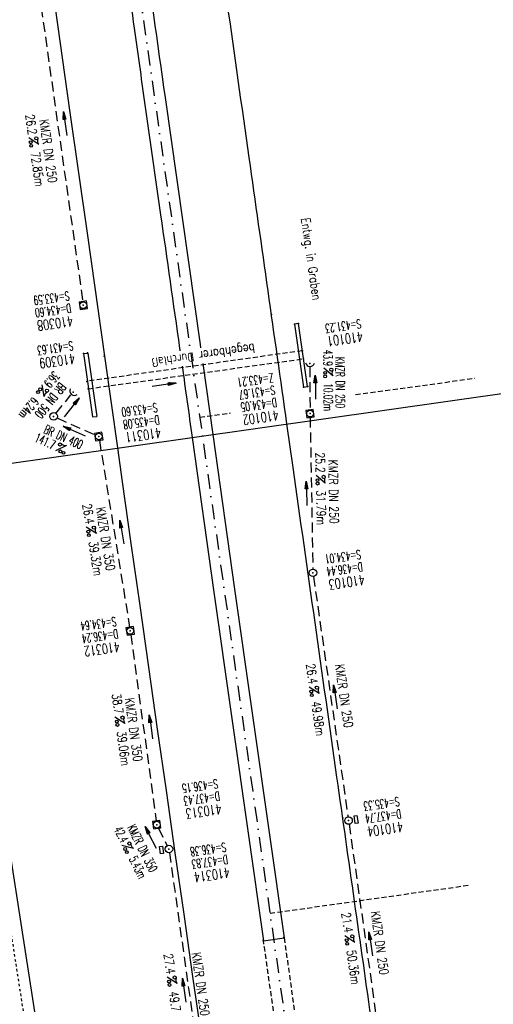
# Model space of a CAD drawing. Extents: x 446457 to 447032, y 444506 to 445688.
# Tile 9 of 43: x 446762 to 446857, y 444605 to 444802. Entities that reach past the tile are written whole.
import ezdxf
from ezdxf.enums import TextEntityAlignment as Align

# ---------------------------------------------------------------- set-up
doc = ezdxf.new("R2010")
doc.units = 0
doc.header["$LTSCALE"] = 2
doc.header["$MEASUREMENT"] = 0
for name, pattern in [('ACAD_ISO10W100W', [0.5, 0.25, -0.25]), ('AUSGEZOGEN', [0]), ('GESTRICH-X2', [1.5, 1, -0.5]), ('GESTRICHELT', [0.75, 0.5, -0.25]), ('STRICHPT-X3', [3, 1.5, -0.75, 0, -0.75])]:
    doc.linetypes.add(name, pattern=pattern)
doc.layers.get('0').update_dxf_attribs({"linetype": 'AUSGEZOGEN'})
for name, color, linetype in [('ACHSE', 250, 'STRICHPT-X3'), ('Bahnachse', 7, 'CONTINUOUS'), ('BAUWO', 250, 'CONTINUOUS'), ('BAUWU', 250, 'GESTRICHELT'), ('FBR', 8, 'CONTINUOUS'), ('Gleisachse', 7, 'CONTINUOUS'), ('HEKTOM', 250, 'GESTRICHELT'), ('KANAL', 7, 'GESTRICH-X2'), ('MS-UEBERFAHRT', 8, 'GESTRICHELT'), ('PFEIL', 7, 'CONTINUOUS'), ('PKT', 7, 'CONTINUOUS'), ('Planeinteilung', 6, 'CONTINUOUS'), ('RAHMEN', 250, 'AUSGEZOGEN'), ('SCHACHTNR', 6, 'CONTINUOUS'), ('SCHRIFT', 7, 'AUSGEZOGEN'), ('SCHSYMBOL', 7, 'AUSGEZOGEN'), ('TEXTO', 4, 'CONTINUOUS'), ('TEXTU', 4, 'CONTINUOUS')]:
    doc.layers.add(name, color=color, linetype=linetype)
doc.styles.add('ROMANS', font='romans.shx', dxfattribs={"width": 0.8})

# ---------------------------------------------------------------- blocks, each defined once
blk = doc.blocks.new('PROM')
blk.add_line((1.57, 1.82), (0.02, 0.02))
for centre, radius in [((0.32, 1.51), 0.317), ((0.94, 0.29), 0.283), ((1.64, 0.29), 0.283)]:
    blk.add_circle(centre, radius)
blk.add_arc((0.99, 2.68), 1.03, 239.1414, 303.3549)
blk = doc.blocks.new('PFEIL2')
at = {"color": 0}
for p, q in [((0.88, 0), (-2.4, -0.01)), ((0.88, -0.27), (0.88, 0.28)), ((0.88, 0.28), (2.43, 0.01)), ((0.91, 0.27), (0.88, 0.26)), ((0.97, 0.26), (0.88, 0.25)), ((1.02, 0.25), (0.88, 0.23)), ((1.07, 0.24), (0.88, 0.21)), ((1.13, 0.23), (0.88, 0.19)), ((1.18, 0.22), (0.88, 0.17)), ((1.24, 0.21), (0.88, 0.15)), ((1.29, 0.21), (0.88, 0.14)), ((1.34, 0.2), (0.88, 0.12)), ((1.4, 0.19), (0.88, 0.1)), ((1.45, 0.18), (0.88, 0.08)), ((1.51, 0.17), (0.88, 0.06)), ((1.56, 0.16), (0.88, 0.04)), ((1.61, 0.15), (0.88, 0.02)), ((1.67, 0.14), (0.88, 0.01)), ((1.72, 0.13), (0.88, -0.01)), ((1.78, 0.12), (0.88, -0.03)), ((1.83, 0.11), (0.88, -0.05)), ((1.88, 0.1), (0.88, -0.07)), ((1.94, 0.09), (0.88, -0.09)), ((2.05, 0.08), (0.88, -0.12)), ((1.99, 0.08), (0.88, -0.11)), ((2.1, 0.07), (0.88, -0.14)), ((2.15, 0.06), (0.88, -0.16)), ((2.21, 0.05), (0.88, -0.18)), ((2.26, 0.04), (0.88, -0.2)), ((2.32, 0.03), (0.88, -0.22)), ((2.37, 0.02), (0.88, -0.23)), ((2.42, 0.01), (0.88, -0.25)), ((2.43, 0.01), (0.88, -0.27))]:
    blk.add_line(p, q, dxfattribs=at)
blk = doc.blocks.new('20')
blk.add_lwpolyline([(-0.75, -0.75), (0.75, -0.75), (0.75, 0.75), (-0.75, 0.75)], close=True)
blk.add_circle((0, 0), 0.676)
blk.add_point((0, 0))
blk = doc.blocks.new('42')
at = {"color": 0}
blk.add_arc((-0.02, -0.31), 0.91, 12.5363, 167.4637, dxfattribs=at)
blk.add_point((0, 0), dxfattribs=at)
blk = doc.blocks.new('GST')
at = {"color": 0}
blk.add_circle((0, 0), 0.75, dxfattribs=at)
blk.add_point((0, 0), dxfattribs=at)
blk = doc.blocks.new('10')
blk.add_blockref('GST', (0, 0))
blk = doc.blocks.new('40')
at = {"color": 0}
blk.add_arc((0.02, 0.31), 0.91, 192.5363, 347.4637, dxfattribs=at)
blk.add_point((0, 0), dxfattribs=at)
blk = doc.blocks.new('17')
blk.add_lwpolyline([(-0.76, -1.22), (0.75, -1.22), (0.75, -1.8), (-0.76, -1.8)], close=True)
blk.add_blockref('GST', (0, 0))
blk = doc.blocks.new('13')
blk.add_lwpolyline([(0.76, 1.22), (-0.75, 1.22), (-0.75, 1.8), (0.76, 1.8)], close=True)
at = {"rotation": 180}
blk.add_blockref('GST', (0, 0), dxfattribs=at)
blk = doc.blocks.new('1135420')
at = {"layer": 'RAHMEN'}
blk.add_line((950, 5), (950, 415), dxfattribs=at)

msp = doc.modelspace()

# ---------------------------------------------------------------- linework, layer by layer
at = {"layer": 'ACHSE', "flags": 128}
msp.add_lwpolyline([(446665.21, 445659.01), (446678.54, 445564.9), (446689.24, 445489.45), (446703.27, 445390.44), (446727.83, 445217.17), (446745.37, 445093.41), (446759.4, 444994.4), (446773.44, 444895.39), (446790.98, 444771.62), (446798.52, 444718.41), (446808.52, 444647.86), (446822.55, 444548.85), (446824.48, 444535.24)], dxfattribs=at)
at = {"layer": 'Bahnachse', "linetype": 'ACAD_ISO10W100W'}
msp.add_line((446754.59, 444655.46), (446762.96, 444601.86), dxfattribs=at)
at = {"layer": 'BAUWO'}
for p, q in [((446817.7, 444740.88), (446816.92, 444740.76)), ((446816.92, 444740.76), (446818.75, 444728.17)), ((446819.55, 444728.27), (446817.7, 444740.88)), ((446774.76, 444734.85), (446775.6, 444734.96)), ((446774.76, 444734.85), (446776.57, 444722.22)), ((446775.6, 444734.96), (446777.41, 444722.32)), ((446818.75, 444728.17), (446819.55, 444728.27)), ((446776.57, 444722.22), (446777.41, 444722.32))]:
    msp.add_line(p, q, dxfattribs=at)
at = {"layer": 'BAUWU'}
for p, q in [((446818.5, 444735.43), (446775.55, 444729.33)), ((446775.77, 444727.84), (446818.74, 444733.83))]:
    msp.add_line(p, q, dxfattribs=at)
at = {"layer": 'FBR'}
msp.add_line((446810.73, 444617.58), (446814.87, 444618.17), dxfattribs=at)
for points in [[(446727.61, 445203.66, 0.000005), (446731.55, 445175.83, 0.000006)], [(446734.44, 445155.44, 0.000005), (446738.34, 445127.87, 0.000006)], [(446721.37, 445277.64, -0.000013), (446726.04, 445244.73, -0.000025), (446728.41, 445227.99, -0.000188), (446731.78, 445204.22, 0.000116), (446735.14, 445180.44, 0.000098), (446738.6, 445156, -0.000125), (446742.07, 445131.57, -0.00007), (446745.54, 445107, 0.000053), (446749.01, 445082.43, 0.000033), (446753.82, 445048.45, 0.00007), (446756.1, 445032.39, 0.000049), (446757.1, 445025.34, 0.000008), (446763.02, 444983.7, 0.000035), (446769.86, 444935.6, 0.000241), (446770.85, 444928.66, 0.000398), (446771.04, 444927.39, -0.000146), (446771.22, 444926.12, -0.001113), (446773.4, 444910.74, 0.00067), (446776.99, 444885.18), (446784.08, 444835.29, -0.000024), (446786.4, 444818.9, -0.000012), (446791.07, 444785.97)], [(446744.66, 445219.56), (446755.94, 445140, -0.000002), (446762.2, 445095.79), (446776.24, 444996.78), (446790.27, 444897.77, -0.000001), (446799.04, 444835.89, 0.000001), (446807.81, 444774.01, 0.000002), (446815.35, 444720.8, 0.000002)], [(446779.96, 444834.59, -0.000035), (446781.73, 444822.09, -0.000036), (446783.44, 444810.04, -0.000285), (446784.88, 444799.82, 0.000197), (446786.97, 444785, 0.000526), (446790.16, 444762.56, -0.000443), (446793.96, 444735.9, -0.000007), (446794.03, 444735.41, -0.000007)], [(446794.47, 444732.35, -0.000201), (446796.47, 444718.12)], [(446815.35, 444720.8), (446816.58, 444712.13, -0.000002), (446825.35, 444650.25, -0.000001), (446832.37, 444600.74), (446839.38, 444551.24, 0.000001), (446841.31, 444537.63, 0.000001)]]:
    msp.add_lwpolyline(points, format="xyb", dxfattribs=at)
at = {"layer": 'FBR', "flags": 128}
for points in [[(446751.09, 444930.99), (446751.89, 444925.27), (446754.57, 444906.36), (446757.96, 444882.4), (446761.59, 444856.95), (446765.06, 444832.37), (446768.58, 444807.74), (446772.05, 444782.96), (446775.57, 444758.45), (446779.03, 444733.88), (446781.55, 444716.01)], [(446791.07, 444785.97), (446798.06, 444736.7)], [(446798.06, 444736.7), (446798.16, 444736.03)], [(446798.6, 444732.9), (446800.6, 444718.71)], [(446796.46, 444718.12), (446800.82, 444687.22), (446807.78, 444638.17), (446810.73, 444617.58)], [(446800.6, 444718.71), (446804.96, 444687.81), (446811.93, 444638.76), (446814.87, 444618.17)], [(446781.55, 444716.01), (446782.51, 444709.25), (446784.24, 444696.93), (446786.02, 444684.55), (446787.78, 444672.22), (446789.51, 444659.87), (446791.25, 444647.58), (446793, 444635.18), (446794.78, 444622.9), (446796.52, 444610.49), (446798.31, 444598.21), (446800.05, 444585.9), (446801.54, 444575.4), (446805.28, 444548.9), (446807.03, 444536.59), (446807.57, 444532.84)]]:
    msp.add_lwpolyline(points, dxfattribs=at)
at = {"layer": 'Gleisachse', "linetype": 'Continuous'}
msp.add_line((446752.76, 444681.79), (446768.25, 444582.58), dxfattribs=at)
at = {"layer": 'HEKTOM'}
for p, q in [((446829.13, 444726.66), (446852.99, 444729.94)), ((446798, 444722.13), (446804.16, 444723)), ((446812.03, 444623.09), (446851.62, 444628.69))]:
    msp.add_line(p, q, dxfattribs=at)
at = {"layer": 'KANAL'}
for p, q in [((446764.62, 444815.91), (446774.62, 444745.25)), ((446820, 444732.12), (446820.03, 444723.62)), ((446769.25, 444722.91), (446772.22, 444726.59)), ((446769.47, 444722), (446777.12, 444718.59)), ((446820.72, 444690.34), (446827.62, 444642.34)), ((446784.19, 444678.72), (446789.31, 444641.53)), ((446789.75, 444640.09), (446791.5, 444636.59)), ((446827.84, 444640.87), (446834.66, 444592.5)), ((446791.94, 444635.19), (446798.66, 444587.44))]:
    msp.add_line(p, q, dxfattribs=at)
at = {"layer": 'KANAL', "flags": 128}
for points in [[(446820.05, 444722.11), (446820.6, 444691.83)], [(446777.93, 444717.54), (446783.98, 444680.22)]]:
    msp.add_lwpolyline(points, dxfattribs=at)
at = {"layer": 'MS-UEBERFAHRT'}
for points in [[(446810.73, 444617.58, -0.000138), (446813.8, 444596.16, -0.00037), (446814.94, 444588.16, -0.000005), (446821.55, 444541.4, 0.000093), (446821.92, 444538.77, 0.000015), (446822.46, 444534.96, -0.000054)], [(446826.56, 444535.54, -0.000039), (446825.99, 444539.53), (446818.97, 444589.05, -0.000343), (446817.85, 444596.92, -0.000127), (446814.87, 444618.17)]]:
    msp.add_lwpolyline(points, format="xyb", dxfattribs=at)
at = {"layer": 'PKT'}
for p in [(446812.3, 444742.64), (446816.92, 444740.76), (446817.69, 444740.89), (446817.7, 444740.88), (446818.52, 444735.43), (446774.73, 444734.87), (446775.54, 444734.99), (446778.92, 444734.34), (446818.75, 444733.83), (446775.44, 444729.31), (446775.68, 444727.83), (446818.71, 444728.15), (446818.75, 444728.17), (446819.55, 444728.27), (446819.57, 444728.27), (446826.58, 444642.18), (446810.67, 444617.63), (446814.78, 444618.25)]:
    msp.add_point(p, dxfattribs=at)

# ---------------------------------------------------------------- block references
at = {"layer": 'PFEIL'}
for p, rotation in [((446771.1, 444780.76), 98.05309999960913), ((446821.1, 444728.14), 90.28600000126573), ((446790.84, 444728.61), 7.348323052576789), ((446772.37, 444724.09), 51.21540000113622), ((446772.89, 444719.39), 155.9150000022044), ((446819.33, 444706.95), 91.03619999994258), ((446782.45, 444699.2), 99.20740000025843), ((446825.08, 444666.29), 98.1853999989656), ((446788.24, 444660.31), 97.80089999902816), ((446788.17, 444638.25), 116.668900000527), ((446832.16, 444616.96), 98.02619999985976), ((446794.89, 444607.71), 98.0133999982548)]:
    msp.add_blockref('PFEIL2', p, dxfattribs=dict(at, rotation=rotation))
at = {"layer": 'Planeinteilung', "linetype": 'Continuous', "rotation": 278.0670990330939}
msp.add_blockref('1135420', (446457.28, 445629.54), dxfattribs=at)
at = {"layer": 'SCHSYMBOL'}
for name, p, rotation in [('20', (446774.72, 444744.51), 278.0671000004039), ('40', (446819.99, 444732.88), 358.1267455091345), ('42', (446772.7, 444727.18), 142.3610190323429), ('20', (446820.04, 444722.87), 278.0671000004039), ('10', (446768.79, 444722.32), 278.0671000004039), ('20', (446777.81, 444718.29), 278.0671000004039), ('10', (446820.61, 444691.08), 278.0670999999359), ('20', (446784.1, 444679.48), 278.0670999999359), ('20', (446789.4, 444640.78), 278.0670999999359), ('13', (446827.73, 444641.61), 278.0670999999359), ('17', (446791.84, 444635.93), 278.0670999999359)]:
    msp.add_blockref(name, p, dxfattribs=dict(at, rotation=rotation))
at = {"layer": 'TEXTU'}
for p, rotation in [((446763.79, 444777.93), 278.0530999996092), ((446822.76, 444731.95), 270.2860000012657), ((446766.48, 444728.63), 231.2154000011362), ((446769.16, 444715.45), 335.9150000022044), ((446821.23, 444710.52), 271.0361999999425), ((446775.29, 444700.18), 279.2074000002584), ((446819.86, 444668.25), 278.1853999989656), ((446781.02, 444662.29), 277.8008999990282), ((446782.42, 444636.64), 296.668900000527), ((446826.94, 444618.59), 278.0261999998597), ((446791.43, 444610.37), 278.0133999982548)]:
    msp.add_blockref('PROM', p, dxfattribs=dict(at, rotation=rotation))

# ---------------------------------------------------------------- texts
at = {"layer": 'SCHACHTNR', "style": 'ROMANS'}
for s, height, width, p in [('S=433.59', 1.8, 0.6, (446771.81, 444747.31)), ('D=434.60', 1.8, 0.6, (446772.16, 444744.84)), ('410308', 2, 0.7, (446772.5, 444742.37)), ('S=431.23', 1.8, 0.6, (446830.1, 444741.73)), ('410101', 2, 0.7, (446830.44, 444739.27)), ('S=431.63', 1.8, 0.6, (446772.58, 444737.33)), ('410309', 2, 0.7, (446772.92, 444734.86)), ('Z=433.21', 1.8, 0.6, (446812.57, 444730.96)), ('S=431.67', 1.8, 0.6, (446812.91, 444728.49)), ('D=434.05', 1.8, 0.6, (446813.25, 444726.02)), ('S=433.60', 1.8, 0.6, (446789.41, 444725.01)), ('D=435.08', 1.8, 0.6, (446789.78, 444722.54)), ('410102', 2, 0.7, (446813.6, 444723.55)), ('410311', 2, 0.7, (446790.12, 444720.07)), ('S=434.01', 1.8, 0.6, (446830.06, 444695.66)), ('D=436.44', 1.8, 0.6, (446830.41, 444693.19)), ('410103', 2, 0.7, (446830.78, 444690.69)), ('S=434.64', 1.8, 0.6, (446781.19, 444682.28)), ('D=436.24', 1.8, 0.6, (446781.53, 444679.81)), ('410312', 2, 0.7, (446781.87, 444677.34)), ('S=436.15', 1.8, 0.6, (446801.5, 444649.88)), ('D=437.43', 1.8, 0.6, (446801.84, 444647.41)), ('S=435.33', 1.8, 0.6, (446837.77, 444646.34)), ('410313', 2, 0.7, (446802.19, 444644.94)), ('D=437.74', 1.8, 0.6, (446838.11, 444643.87)), ('410104', 2, 0.7, (446838.46, 444641.37)), ('S=436.38', 1.8, 0.6, (446803.13, 444637.23)), ('D=437.83', 1.8, 0.6, (446803.47, 444634.76)), ('410314', 2, 0.7, (446803.85, 444632.26))]:
    msp.add_text(s, height=height, rotation=188.067, dxfattribs=dict(at, width=width)).set_placement(p)
at = {"layer": 'SCHRIFT', "style": 'ROMANS', "width": 0.8}
msp.add_text('Entwg. in Graben', height=1.8, rotation=278.0671, dxfattribs=at).set_placement((446818.23, 444761.85))
at = {"layer": 'SCHRIFT', "style": 'ROMANS', "oblique": 360, "width": 0.8337}
msp.add_text('begehbarer Durchlaß', height=1.8, rotation=188.0671, dxfattribs=at).set_placement((446808.88, 444736.84))
at = {"layer": 'TEXTO', "style": 'ROMANS'}
for s, rotation, width, p in [('KMZR DN 250', 278.0531, 0.75, (446766.85, 444775.19)), ('KMZR DN 250', 270.286, 0.6, (446825.16, 444729.08)), ('BR DN 500', 231.2154, 0.6, (446767.46, 444726.03)), ('BR DN 400', 335.915, 0.6, (446770.39, 444717.38)), ('KMZR DN 250', 271.0362, 0.75, (446823.85, 444707.26)), ('KMZR DN 350', 279.2074, 0.75, (446778.3, 444697.72)), ('KMZR DN 250', 278.1854, 0.75, (446825.95, 444666.38)), ('KMZR DN 350', 277.8009, 0.75, (446783.91, 444659.65)), ('KMZR DN 350', 296.6689, 0.6, (446785.74, 444635.69)), ('KMZR DN 250', 278.0262, 0.75, (446833.08, 444617.05)), ('KMZR DN 250', 278.0134, 0.75, (446797.3, 444608.84))]:
    msp.add_text(s, height=1.8, rotation=rotation, dxfattribs=dict(at, width=width)).set_placement(p, align=Align.CENTER)
at = {"layer": 'TEXTU', "style": 'ROMANS'}
for s, rotation, width, p in [('26.2', 278.0531, 0.75, (446763.14, 444782.47)), ('72.85m', 278.0531, 0.75, (446764.2, 444774.97)), ('43.9', 270.286, 0.6, (446822.72, 444735.62)), ('36.9', 231.2154, 0.6, (446768.77, 444731.48)), ('10.02m', 270.286, 0.6, (446822.79, 444728.94)), ('6.24m', 231.2154, 0.6, (446764.59, 444726.3)), ('141.7', 335.915, 0.6, (446764.84, 444717.38)), ('25.2', 271.0362, 0.75, (446821.14, 444715.09)), ('31.79m', 271.0362, 0.75, (446821.29, 444707.53)), ('26.4', 279.2074, 0.75, (446774.55, 444704.69)), ('39.32m', 279.2074, 0.75, (446775.77, 444697.22)), ('26.4', 278.1854, 0.75, (446819.22, 444672.78)), ('38.7', 277.8009, 0.75, (446780.41, 444666.83)), ('49.98m', 278.1854, 0.75, (446820.28, 444665.28)), ('39.06m', 277.8009, 0.75, (446781.41, 444659.33)), ('42.4', 296.6689, 0.6, (446780.78, 444639.91)), ('5.43m', 296.6689, 0.6, (446783.78, 444633.94)), ('21.4', 278.0262, 0.75, (446826.31, 444623.12)), ('50.36m', 278.0262, 0.75, (446827.34, 444615.62)), ('27.4', 278.0134, 0.75, (446790.78, 444614.89)), ('49.71m', 278.0134, 0.75, (446791.84, 444607.39))]:
    msp.add_text(s, height=1.8, rotation=rotation, dxfattribs=dict(at, width=width)).set_placement(p)

doc.saveas('drawing.dxf')
